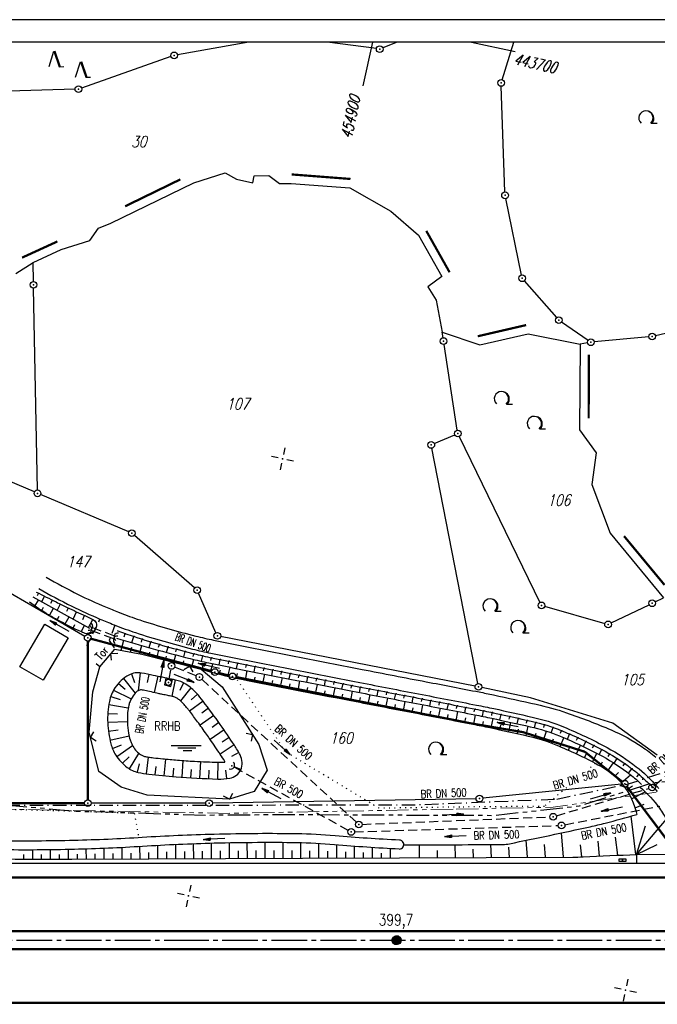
# Model space of a CAD drawing. Extents: x 0 to 1135, y 0 to 420.
# Tile 12 of 61: x 288 to 431, y 200 to 420. Entities that reach past the tile are written whole.
import ezdxf
from ezdxf.enums import TextEntityAlignment as Align

# ---------------------------------------------------------------- set-up
doc = ezdxf.new("R2010")
doc.units = 0
doc.header["$LTSCALE"] = 2
doc.header["$MEASUREMENT"] = 0
for name, pattern in [('ACHSE', [5.5, 4, -0.5, 0.5, -0.5]), ('AUSGEZOGEN', [0]), ('BAB-FM2', [2.6, 1.5, -0.5, 0.1, -0.5]), ('GEMARKBAB', [3.7, 2, -0.5, 0.1, -0.5, 0.1, -0.5]), ('GESTRICH-X2', [1.5, 1, -0.5]), ('PHANTOMX2', [5, 2.5, -0.5, 0.5, -0.5, 0.5, -0.5]), ('PUNKTX2_STR', [0.6, 0.1, -0.5])]:
    doc.linetypes.add(name, pattern=pattern)
doc.layers.get('0').update_dxf_attribs({"color": 8, "linetype": 'AUSGEZOGEN'})
for name, color, linetype in [('ACHSETOP', 250, 'ACHSE'), ('BAB_FM', 8, 'BAB-FM2'), ('BAUWOTOP', 250, 'AUSGEZOGEN'), ('BOESCHG', 8, 'AUSGEZOGEN'), ('DURCHL', 200, 'GESTRICH-X2'), ('FBRTOP', 8, 'AUSGEZOGEN'), ('FLSTNR', 8, 'AUSGEZOGEN'), ('GEBAEUDE', 8, 'AUSGEZOGEN'), ('GEMARKGRZ', 8, 'GEMARKBAB'), ('GRABEN', 8, 'AUSGEZOGEN'), ('GRENZL', 8, 'AUSGEZOGEN'), ('GRENZL-BAB', 7, 'AUSGEZOGEN'), ('GRENZP', 8, 'AUSGEZOGEN'), ('GRENZP-BAB', 7, 'AUSGEZOGEN'), ('HEKT_B', 250, 'CONTINUOUS'), ('KANAL', 200, 'GESTRICH-X2'), ('Lichtwellenleiter COLT', 8, 'PHANTOMX2'), ('Lichtwellenleiter GLH', 8, 'PHANTOMX2'), ('MULDE', 8, 'AUSGEZOGEN'), ('NETZ', 250, 'AUSGEZOGEN'), ('NUTZUNG', 8, 'PUNKTX2_STR'), ('PFEIL', 200, 'CONTINUOUS'), ('PFEILTOP', 8, 'AUSGEZOGEN'), ('RAHMEN', 250, 'AUSGEZOGEN'), ('RRB', 4, 'AUSGEZOGEN'), ('RRHB', 4, 'CONTINUOUS'), ('SCHSYMBOL', 200, 'AUSGEZOGEN'), ('STRASSE', 8, 'AUSGEZOGEN'), ('TEXTO', 200, 'CONTINUOUS'), ('TEXTU', 4, 'CONTINUOUS'), ('WALD', 8, 'AUSGEZOGEN'), ('WEG', 8, 'GESTRICH-X2'), ('ZAUN', 8, 'AUSGEZOGEN')]:
    doc.layers.add(name, color=color, linetype=linetype)
doc.styles.add('ROMANS', font='romans.shx', dxfattribs={"width": 0.8})

# ---------------------------------------------------------------- blocks, each defined once
blk = doc.blocks.new('IKR')
at = {"color": 0}
for p, q in [((0, 1), (0, 2.5)), ((-2.5, 0), (-1, 0)), ((1, 0), (2.5, 0)), ((0, -2.5), (0, -1))]:
    blk.add_line(p, q, dxfattribs=at)
blk.add_circle((0, 0), 0.05, dxfattribs=at)
blk.add_point((0, 0), dxfattribs=at)
blk = doc.blocks.new('GST')
at = {"color": 0}
blk.add_circle((0, 0), 0.75, dxfattribs=at)
blk.add_point((0, 0), dxfattribs=at)
blk = doc.blocks.new('NW')
at = {"color": 0}
for p, q in [((-1.09, 0), (-0.02, 3.47)), ((-0.02, 3.47), (1.19, -0.02)), ((0.08, 3.5), (1.29, 0)), ((0.19, 3.49), (1.41, -0.01)), ((1.18, -0.01), (2.23, 0.02))]:
    blk.add_line(p, q, dxfattribs=at)
blk = doc.blocks.new('LW')
at = {"color": 0}
blk.add_line((1.18, 0), (2.58, 0), dxfattribs=at)
for centre, radius, start, end in [((0.07, 1.19), 1.6, 312.7202, 226.7249), ((0.17, 1.08), 1.68, 321.1992, 68.9844), ((0.08, 1.13), 1.67, 319.2916, 65.2101)]:
    blk.add_arc(centre, radius, start, end, dxfattribs=at)
blk = doc.blocks.new('DL')
at = {"color": 0}
blk.add_arc((-0.31, 0.02), 0.91, 282.5363, 77.4637, dxfattribs=at)
blk.add_point((0.6, 0), dxfattribs=at)
blk = doc.blocks.new('10')
blk.add_blockref('GST', (0, 0))
blk = doc.blocks.new('30')
at = {"color": 0}
for p, q in [((-0.75, -0.29), (-0.75, 0.29)), ((-0.75, 0.29), (0.75, 0.29)), ((0.75, 0.29), (0.75, -0.29)), ((0.75, -0.29), (-0.75, -0.29))]:
    blk.add_line(p, q, dxfattribs=at)
blk.add_point((0, 0), dxfattribs=at)
blk = doc.blocks.new('20')
blk.add_lwpolyline([(-0.75, -0.75), (0.75, -0.75), (0.75, 0.75), (-0.75, 0.75)], close=True)
blk.add_circle((0, 0), 0.676)
blk.add_point((0, 0))
blk = doc.blocks.new('40')
at = {"color": 0}
blk.add_arc((0.02, 0.31), 0.91, 192.5363, 347.4637, dxfattribs=at)
blk.add_point((0, 0), dxfattribs=at)
blk = doc.blocks.new('boeschtmp')
at = {"layer": 'BOESCHG'}
blk.add_point((0, 0), dxfattribs=at)
blk = doc.blocks.new('*X18')
at = {"color": 0}
for p, q in [((212.23, 257.39), (213.24, 258.4)), ((212.24, 257.33), (213.31, 258.4)), ((212.24, 257.47), (213.17, 258.4)), ((212.24, 257.26), (213.37, 258.39)), ((212.24, 257.55), (213.09, 258.39)), ((212.25, 257.2), (213.43, 258.38)), ((212.26, 257.63), (213, 258.37)), ((212.27, 257.14), (213.49, 258.37)), ((212.28, 257.09), (213.55, 258.35)), ((212.29, 257.73), (212.9, 258.35)), ((212.3, 257.04), (213.6, 258.33)), ((212.32, 256.99), (213.65, 258.31)), ((212.34, 257.86), (212.78, 258.29)), ((212.35, 256.94), (213.69, 258.29)), ((212.37, 256.9), (213.74, 258.26)), ((212.4, 256.85), (213.78, 258.24)), ((212.43, 256.81), (213.83, 258.21)), ((212.46, 256.77), (213.86, 258.18)), ((212.49, 256.73), (213.9, 258.14)), ((212.53, 256.7), (213.94, 258.11)), ((212.56, 256.66), (213.97, 258.07)), ((212.6, 256.63), (214.01, 258.03)), ((212.64, 256.6), (214.04, 257.99)), ((212.68, 256.57), (214.07, 257.95)), ((212.73, 256.54), (214.09, 257.91)), ((212.77, 256.52), (214.12, 257.86)), ((212.82, 256.49), (214.14, 257.82)), ((212.87, 256.47), (214.16, 257.77)), ((212.92, 256.45), (214.18, 257.72)), ((212.97, 256.44), (214.2, 257.66)), ((213.03, 256.42), (214.21, 257.6)), ((213.09, 256.41), (214.22, 257.54)), ((213.16, 256.41), (214.23, 257.48)), ((213.22, 256.4), (214.23, 257.41)), ((213.3, 256.41), (214.23, 257.34)), ((213.38, 256.41), (214.22, 257.26)), ((213.46, 256.43), (214.2, 257.17)), ((213.56, 256.46), (214.18, 257.07)), ((213.69, 256.51), (214.12, 256.95))]:
    blk.add_line(p, q, dxfattribs=at)
blk = doc.blocks.new('SRMAST2')
at = {"color": 0}
blk.add_circle((0, 0), 0.999, dxfattribs=at)
blk.add_point((0, 0), dxfattribs=at)
blk.add_blockref('*X18', (-213.23, -257.4))
blk = doc.blocks.new('PFEIL2')
at = {"color": 0}
for p, q in [((0.88, 0), (-2.4, -0.01)), ((0.88, -0.27), (0.88, 0.28)), ((0.88, 0.28), (2.43, 0.01)), ((0.91, 0.27), (0.88, 0.26)), ((0.97, 0.26), (0.88, 0.25)), ((1.02, 0.25), (0.88, 0.23)), ((1.07, 0.24), (0.88, 0.21)), ((1.13, 0.23), (0.88, 0.19)), ((1.18, 0.22), (0.88, 0.17)), ((1.24, 0.21), (0.88, 0.15)), ((1.29, 0.21), (0.88, 0.14)), ((1.34, 0.2), (0.88, 0.12)), ((1.4, 0.19), (0.88, 0.1)), ((1.45, 0.18), (0.88, 0.08)), ((1.51, 0.17), (0.88, 0.06)), ((1.56, 0.16), (0.88, 0.04)), ((1.61, 0.15), (0.88, 0.02)), ((1.67, 0.14), (0.88, 0.01)), ((1.72, 0.13), (0.88, -0.01)), ((1.78, 0.12), (0.88, -0.03)), ((1.83, 0.11), (0.88, -0.05)), ((1.88, 0.1), (0.88, -0.07)), ((1.94, 0.09), (0.88, -0.09)), ((2.05, 0.08), (0.88, -0.12)), ((1.99, 0.08), (0.88, -0.11)), ((2.1, 0.07), (0.88, -0.14)), ((2.15, 0.06), (0.88, -0.16)), ((2.21, 0.05), (0.88, -0.18)), ((2.26, 0.04), (0.88, -0.2)), ((2.32, 0.03), (0.88, -0.22)), ((2.37, 0.02), (0.88, -0.23)), ((2.42, 0.01), (0.88, -0.25)), ((2.43, 0.01), (0.88, -0.27))]:
    blk.add_line(p, q, dxfattribs=at)
blk = doc.blocks.new('ZR')
at = {"color": 0}
for p, q in [((-1.05, -1.05), (0, 0)), ((0, 0), (1.07, -1.08))]:
    blk.add_line(p, q, dxfattribs=at)
blk = doc.blocks.new('WASSER2')
at = {"layer": 'TEXTU'}
for p, q in [((-3.34, 0.01), (3.36, 0.01)), ((-1.9, -0.54), (2.16, -0.54)), ((-0.7, -1.16), (1.24, -1.16))]:
    blk.add_line(p, q, dxfattribs=at)

msp = doc.modelspace()

# ---------------------------------------------------------------- linework, layer by layer
at = {"layer": 'ACHSETOP'}
msp.add_lwpolyline([(25, 214.13), (47.23, 214.13), (122.23, 214.13), (322.23, 214.13), (472.23, 214.13), (647.23, 214.13), (872.23, 214.13), (950, 214.13)], dxfattribs=at)
at = {"layer": 'BAB_FM', "flags": 128}
for points in [[(408.1, 245.7), (424.1, 249.1), (435.1, 252.7), (450.1, 261.2), (460.1, 266.5), (476.1, 265.1), (526.1, 256), (576.1, 246.81), (600.1, 244.91), (629.1, 245.81), (634.1, 240.81), (636.1, 231.41), (636.1, 185.99), (641.1, 180.99), (646.03, 174.22), (646.55, 173.41), (647.3, 173.04), (649.45, 172.85), (648.35, 171.98), (648.7, 171.4), (665.31, 171.94)], [(25, 242), (26.1, 242), (75.75, 242.88), (126.1, 244.2), (176.1, 244.2), (226.1, 243.8), (276, 244.3), (376.1, 244.4), (408.1, 245.7)]]:
    msp.add_lwpolyline(points, dxfattribs=at)
at = {"layer": 'BAUWOTOP'}
for p, q in [((425.88, 233.33), (452.5, 233.34)), ((425.88, 233.33), (425.88, 231.34)), ((425.88, 231.34), (452.5, 231.36))]:
    msp.add_line(p, q, dxfattribs=at)
at = {"layer": 'BOESCHG'}
for p, q in [((292.15, 291.75), (291.87, 291.18)), ((293.46, 291.09), (292.84, 289.82)), ((291.34, 288.87), (292.14, 290.21)), ((292.88, 287.84), (293.3, 288.59)), ((294.91, 289.53), (295.25, 290.2)), ((296.34, 287.9), (297.04, 289.32)), ((294.58, 286.78), (295.47, 288.38)), ((296.32, 285.78), (296.77, 286.6)), ((298.09, 284.85), (298.97, 286.45)), ((298.47, 287.68), (298.84, 288.44)), ((299.87, 285.95), (300.64, 287.58)), ((302.05, 285.85), (302.46, 286.73)), ((299.88, 283.95), (300.3, 284.72)), ((301.68, 283.09), (302.47, 284.52)), ((303.33, 284.05), (304.26, 285.87)), ((311.31, 281.98), (311.56, 282.71)), ((311.63, 282.68), (311.63, 282.68)), ((313, 280.68), (313.46, 282.06)), ((313.52, 282.03), (313.52, 282.03)), ((310.6, 278.98), (311.22, 281.21)), ((314.74, 278.18), (315.24, 280.03)), ((315.15, 280.78), (315.36, 281.44)), ((315.43, 281.42), (315.43, 281.42)), ((316.88, 279.57), (317.27, 280.85)), ((317.34, 280.82), (317.34, 280.83)), ((319, 279.65), (319.19, 280.28)), ((319.26, 280.26), (319.26, 280.26)), ((320.77, 278.5), (321.11, 279.73)), ((321.18, 279.71), (321.18, 279.71)), ((312.75, 278.56), (313.03, 279.63)), ((316.86, 277.68), (317.06, 278.53)), ((318.61, 277.24), (319.04, 278.97)), ((320.55, 276.76), (320.78, 277.67)), ((322.42, 276.29), (322.84, 277.94)), ((322.87, 278.59), (323.04, 279.21)), ((323.11, 279.18), (323.11, 279.19)), ((324.65, 277.47), (324.97, 278.69)), ((325.04, 278.67), (325.04, 278.67)), ((326.76, 277.58), (326.91, 278.2)), ((326.98, 278.18), (326.98, 278.18)), ((328.58, 276.51), (328.86, 277.74)), ((328.93, 277.72), (328.93, 277.72)), ((324.48, 275.78), (324.67, 276.6)), ((326.41, 275.29), (326.86, 276.91)), ((328.72, 274.71), (328.97, 275.53)), ((330.64, 274.14), (331.15, 275.96)), ((330.69, 276.7), (330.81, 277.32)), ((330.88, 277.31), (330.88, 277.31)), ((332.52, 275.68), (332.77, 276.92)), ((332.84, 276.91), (332.84, 276.91)), ((334.61, 275.91), (334.73, 276.53)), ((334.8, 276.51), (334.8, 276.51)), ((336.45, 274.89), (336.69, 276.13)), ((336.76, 276.12), (336.77, 276.12)), ((338.53, 275.12), (338.66, 275.74)), ((338.73, 275.73), (338.73, 275.73)), ((340.37, 274.12), (340.62, 275.36)), ((340.69, 275.34), (340.69, 275.34)), ((312.91, 273.69), (313.62, 271.78)), ((314.88, 273.92), (314.4, 269.91)), ((316.84, 273.54), (316.47, 271.74)), ((318.8, 273.15), (318.05, 269.5)), ((332.57, 273.62), (332.82, 274.59)), ((334.51, 273.14), (334.99, 275.18)), ((336.46, 272.7), (336.68, 273.75)), ((338.42, 272.31), (338.82, 274.42)), ((342.35, 271.54), (342.76, 273.65)), ((342.46, 274.35), (342.58, 274.97)), ((342.65, 274.96), (342.65, 274.96)), ((344.3, 273.34), (344.54, 274.59)), ((344.61, 274.57), (344.61, 274.57)), ((346.38, 273.58), (346.51, 274.2)), ((346.58, 274.19), (346.58, 274.19)), ((348.22, 272.57), (348.47, 273.82)), ((348.54, 273.8), (348.54, 273.8)), ((350.31, 272.81), (350.43, 273.43)), ((350.5, 273.42), (350.5, 273.42)), ((310, 271.54), (311.55, 270.24)), ((311.19, 272.67), (313.76, 269.37)), ((322.72, 272.34), (321.95, 268.67)), ((324.6, 271.68), (323.72, 270.01)), ((340.39, 271.93), (340.59, 272.98)), ((344.31, 271.16), (344.52, 272.21)), ((346.27, 270.77), (346.69, 272.88)), ((348.24, 270.39), (348.44, 271.44)), ((350.2, 270.01), (350.61, 272.11)), ((352.15, 271.81), (352.39, 273.05)), ((352.46, 273.03), (352.46, 273.04)), ((354.12, 269.24), (354.53, 271.34)), ((354.24, 272.04), (354.36, 272.67)), ((354.43, 272.65), (354.43, 272.65)), ((356.08, 271.04), (356.32, 272.28)), ((356.39, 272.27), (356.39, 272.27)), ((358.16, 271.28), (358.28, 271.9)), ((358.35, 271.89), (358.35, 271.89)), ((360, 270.28), (360.25, 271.52)), ((360.32, 271.5), (360.32, 271.51)), ((362.09, 270.52), (362.21, 271.14)), ((362.28, 271.12), (362.28, 271.12)), ((308.94, 270.04), (312.89, 268.1)), ((326.25, 270.56), (323.88, 267.67)), ((327.68, 269.16), (326.27, 267.92)), ((352.16, 269.62), (352.37, 270.67)), ((356.09, 268.86), (356.29, 269.91)), ((358.05, 268.47), (358.46, 270.58)), ((360.01, 268.09), (360.22, 269.14)), ((361.98, 267.71), (362.39, 269.81)), ((363.93, 269.51), (364.17, 270.76)), ((364.24, 270.74), (364.24, 270.74)), ((365.9, 266.95), (366.31, 269.05)), ((366.02, 269.76), (366.14, 270.38)), ((366.21, 270.36), (366.21, 270.36)), ((367.86, 268.75), (368.1, 270)), ((368.17, 269.98), (368.17, 269.98)), ((369.94, 269), (370.06, 269.62)), ((370.13, 269.6), (370.13, 269.6)), ((371.79, 268), (372.03, 269.24)), ((372.1, 269.22), (372.1, 269.23)), ((373.87, 268.24), (373.99, 268.86)), ((374.06, 268.85), (374.06, 268.85)), ((307.86, 266.85), (312.22, 266.1)), ((308.3, 268.62), (310.38, 267.94)), ((328.94, 267.61), (325.95, 265.34)), ((363.94, 267.33), (364.14, 268.38)), ((367.87, 266.57), (368.07, 267.62)), ((369.83, 266.19), (370.24, 268.29)), ((371.8, 265.81), (372, 266.87)), ((373.76, 265.44), (374.16, 267.54)), ((375.72, 267.24), (375.96, 268.48)), ((376.03, 268.47), (376.03, 268.47)), ((377.69, 264.68), (378.09, 266.78)), ((377.8, 267.48), (377.92, 268.11)), ((377.99, 268.09), (377.99, 268.09)), ((379.64, 266.49), (379.88, 267.73)), ((379.95, 267.71), (379.95, 267.72)), ((381.73, 266.73), (381.85, 267.35)), ((381.92, 267.34), (381.92, 267.34)), ((383.57, 265.73), (383.81, 266.97)), ((383.88, 266.96), (383.88, 266.96)), ((385.65, 265.97), (385.77, 266.59)), ((385.85, 266.58), (385.85, 266.58)), ((307.63, 264.86), (309.84, 264.72)), ((331.33, 264.4), (328.3, 262.19)), ((330.14, 266.01), (328.64, 264.89)), ((375.72, 265.06), (375.93, 266.11)), ((379.65, 264.3), (379.85, 265.36)), ((381.62, 263.93), (382.02, 266.03)), ((383.58, 263.55), (383.78, 264.6)), ((385.54, 263.17), (385.95, 265.27)), ((387.5, 264.97), (387.74, 266.21)), ((387.81, 266.2), (387.81, 266.2)), ((389.47, 262.41), (389.88, 264.51)), ((389.58, 265.21), (389.7, 265.83)), ((389.77, 265.82), (389.77, 265.82)), ((391.41, 264.2), (391.66, 265.44)), ((391.73, 265.43), (391.74, 265.43)), ((393.49, 264.42), (393.62, 265.04)), ((393.69, 265.02), (393.69, 265.02)), ((395.31, 263.38), (395.58, 264.61)), ((395.65, 264.6), (395.65, 264.6)), ((307.62, 262.86), (312.04, 263.06)), ((332.5, 262.78), (330.97, 261.69)), ((387.51, 262.79), (387.71, 263.84)), ((391.43, 262.01), (391.65, 263.06)), ((393.39, 261.6), (393.84, 263.69)), ((395.34, 261.18), (395.57, 262.22)), ((397.3, 260.75), (397.76, 262.84)), ((397.39, 263.57), (397.53, 264.19)), ((397.6, 264.17), (397.6, 264.17)), ((399.21, 262.52), (399.48, 263.76)), ((399.55, 263.74), (399.55, 263.74)), ((401.3, 262.7), (401.44, 263.32)), ((401.51, 263.3), (401.51, 263.31)), ((403.08, 261.64), (403.38, 262.87)), ((403.45, 262.85), (403.45, 262.85)), ((405.13, 261.73), (405.31, 262.34)), ((405.38, 262.32), (405.38, 262.32)), ((307.79, 260.87), (309.97, 261.15)), ((333.65, 261.14), (330.56, 258.99)), ((399.25, 260.32), (399.48, 261.36)), ((401.2, 259.88), (401.67, 261.97)), ((403.15, 259.41), (403.42, 260.45)), ((405.06, 258.85), (405.72, 260.89)), ((406.79, 260.52), (407.21, 261.72)), ((407.28, 261.69), (407.28, 261.69)), ((408.85, 260.42), (409.08, 261.01)), ((409.15, 260.98), (409.15, 260.98)), ((410.43, 259.07), (410.93, 260.24)), ((410.99, 260.21), (410.99, 260.21)), ((308.13, 258.9), (312.4, 259.81)), ((308.68, 256.98), (310.71, 257.8)), ((309.64, 255.23), (313.16, 257.68)), ((335.89, 257.83), (332.75, 255.77)), ((334.78, 259.49), (333.22, 258.44)), ((406.95, 258.19), (407.33, 259.19)), ((408.8, 257.44), (409.64, 259.41)), ((412.46, 255.81), (413.37, 257.74)), ((412.49, 258.85), (412.76, 259.43)), ((412.82, 259.39), (412.82, 259.39)), ((414.02, 257.44), (414.57, 258.58)), ((414.63, 258.54), (414.63, 258.54)), ((416.07, 257.12), (416.36, 257.69)), ((416.42, 257.65), (416.42, 257.66)), ((312.47, 252.43), (314.62, 255.89)), ((336.93, 256.12), (335.31, 255.21)), ((410.64, 256.64), (411.08, 257.62)), ((414.26, 254.93), (414.73, 255.89)), ((416.04, 254.02), (417.03, 255.92)), ((417.54, 255.65), (418.13, 256.77)), ((418.2, 256.73), (418.2, 256.73)), ((419.57, 255.25), (419.88, 255.8)), ((419.95, 255.76), (419.95, 255.76)), ((310.92, 253.7), (312.39, 255.17)), ((314.31, 251.68), (314.75, 253.61)), ((316.28, 251.34), (316.78, 255.08)), ((320.26, 250.91), (320.62, 254.65)), ((324.24, 250.57), (324.52, 254.31)), ((328.24, 250.33), (328.42, 254.08)), ((332.23, 250.18), (332.33, 253.93)), ((337.66, 254.27), (337.66, 254.27)), ((417.8, 253.09), (418.3, 254.02)), ((419.5, 252.04), (420.75, 253.8)), ((420.91, 253.69), (421.59, 254.76)), ((421.65, 254.72), (421.65, 254.72)), ((422.9, 253.13), (423.26, 253.65)), ((423.32, 253.61), (423.32, 253.61)), ((318.27, 251.11), (318.47, 252.98)), ((322.25, 250.73), (322.41, 252.6)), ((326.24, 250.44), (326.35, 252.31)), ((330.23, 250.24), (330.3, 252.12)), ((334.23, 250.27), (334.01, 252.12)), ((337.42, 252.31), (336.09, 252.85)), ((421.06, 250.78), (421.86, 251.65)), ((422.45, 249.34), (424.54, 251.13)), ((424.1, 251.47), (424.87, 252.47)), ((424.93, 252.43), (424.93, 252.43)), ((425.99, 250.7), (426.43, 251.22)), ((426.48, 251.17), (426.48, 251.17)), ((336.13, 250.82), (336.13, 250.83)), ((423.64, 247.74), (425.02, 248.64)), ((424.75, 245.78), (427.84, 247.3)), ((425.55, 243.71), (427.61, 244.56)), ((425.73, 233.32), (424.66, 241.87)), ((425.87, 233.33), (432.6, 241.21)), ((409.57, 232.71), (409.08, 238.12)), ((425.87, 233.33), (427.87, 239.68)), ((326.85, 232.36), (326.83, 235.65)), ((330.85, 232.38), (330.83, 235.78)), ((334.85, 232.4), (334.83, 235.87)), ((338.85, 232.41), (338.83, 235.93)), ((342.85, 232.43), (342.83, 235.96)), ((346.85, 232.45), (346.83, 235.94)), ((350.85, 232.46), (350.83, 235.89)), ((354.85, 232.48), (354.83, 235.73)), ((401.5, 232.67), (401.22, 236.47)), ((417.64, 232.93), (417.29, 236.28)), ((421.72, 233.12), (421.21, 237.19)), ((290.85, 232.27), (290.85, 234.3)), ((294.85, 232.26), (294.85, 234.33)), ((298.85, 232.25), (298.85, 234.4)), ((302.85, 232.26), (302.84, 234.5)), ((306.85, 232.28), (306.84, 234.65)), ((308.85, 232.29), (308.84, 233.51)), ((310.85, 232.3), (310.84, 234.83)), ((312.85, 232.3), (312.84, 233.62)), ((314.85, 232.31), (314.84, 235.05)), ((316.85, 232.32), (316.84, 233.75)), ((318.85, 232.33), (318.83, 235.29)), ((320.85, 232.34), (320.84, 233.87)), ((322.85, 232.35), (322.83, 235.49)), ((324.85, 232.35), (324.84, 233.96)), ((328.85, 232.37), (328.84, 234.05)), ((332.85, 232.39), (332.84, 234.11)), ((336.85, 232.4), (336.84, 234.15)), ((340.85, 232.42), (340.84, 234.18)), ((344.85, 232.44), (344.84, 234.2)), ((348.85, 232.45), (348.84, 234.19)), ((352.85, 232.47), (352.84, 234.15)), ((356.85, 232.49), (356.84, 234.04)), ((358.85, 232.49), (358.83, 235.43)), ((360.85, 232.5), (360.84, 233.88)), ((362.85, 232.51), (362.84, 235.11)), ((364.85, 232.52), (364.84, 233.74)), ((366.85, 232.53), (366.84, 234.84)), ((368.85, 232.54), (368.84, 233.63)), ((370.85, 232.54), (370.84, 234.61)), ((377.36, 232.57), (377.33, 235.47)), ((381.39, 232.59), (381.34, 234.16)), ((385.41, 232.61), (385.29, 235.48)), ((389.42, 232.62), (389.34, 234.47)), ((393.45, 232.64), (393.28, 235.52)), ((397.49, 232.66), (397.32, 234.93)), ((405.55, 232.69), (405.3, 235.54)), ((413.64, 232.76), (413.35, 235.43)), ((425.87, 233.33), (430.51, 235.51)), ((288.85, 232.28), (288.85, 233.29)), ((292.85, 232.27), (292.85, 233.29)), ((296.85, 232.25), (296.85, 233.31)), ((300.85, 232.26), (300.84, 233.35)), ((304.85, 232.27), (304.84, 233.42))]:
    msp.add_line(p, q, dxfattribs=at)
for points in [[(94.27, 188, 0.000001), (102.18, 188.21, 0.000121)], [(270.41, 187.15, 0.002576), (290.94, 187.12, 0.00157), (317.68, 187.3, -0.001525), (345.22, 187.49, -0.000826), (346.78, 187.49, -0.000027), (393.68, 187.51, -0.002527), (401.31, 187.48, -0.000938), (421.83, 187.24)], [(291.66, 292, 0.002718), (296.12, 289.77, 0.001758), (298.58, 288.56, 0.005491), (302.64, 286.65, -0.012128), (304.47, 285.76, -0.252276), (305.11, 284.81, -0.193971), (304.71, 283.42, -0.133005)], [(304.71, 283.42, -0.133005), (303.82, 282.75, -0.153507), (302.85, 282.68, -0.052338), (301.73, 283.07, -0.011554), (296.93, 285.46, -0.015182), (294.4, 286.89, -0.019961), (290.12, 289.73)], [(309.75, 283.37, 0.01116), (313.57, 282.02, 0.010349), (319.91, 280.07, 0.007205), (326.35, 278.34, 0.011462), (330.47, 277.39, 0.002006), (339.51, 275.58, 0.000747), (363.79, 270.83, 0.000467), (376.95, 268.29, -0.000473), (389.93, 265.79, -0.005094), (393.8, 265, -0.002301), (402.36, 263.11, -0.041649), (409.16, 260.98, -0.02792), (418.87, 256.37, -0.04062), (425.24, 252.19, -0.028191), (427.9, 249.86, -0.033454)], [(328.53, 274.76, 0.02985), (338.85, 272.23, 0.000747), (363.15, 267.49, 0.000467), (376.31, 264.95, -0.000473), (389.28, 262.44, -0.005094), (393.08, 261.67, -0.002301), (401.62, 259.79, -0.041649), (407.87, 257.82, -0.02792), (417.24, 253.38, -0.232221), (425.93, 242.23, -0.049502)], [(231.09, 232.75, 0.001063), (247.47, 232.45, 0.003316), (252.73, 232.4, 0.000052), (298.31, 232.25, 0.001804), (299.62, 232.25), (351.19, 232.46), (372.85, 232.55, 0.009717)], [(372.85, 232.55), (411.66, 232.71, 0.009717), (413.93, 232.77, 0.001851), (425.87, 233.33)]]:
    msp.add_lwpolyline(points, format="xyb", dxfattribs=at)
at = {"layer": 'BOESCHG', "flags": 128}
msp.add_lwpolyline([(290.91, 290.89), (303.55, 283.92)], dxfattribs=at)
msp.add_lwpolyline([(309.25, 270.56, 0.094233), (307.99, 267.5, 0.064611), (307.63, 262.71, 0.048256), (308.33, 258.08, 0.082264), (309.43, 255.54, 0.08426), (311.96, 252.79, 0.115527), (314.45, 251.65, 0.021414), (316.79, 251.28, 0.008252), (322.9, 250.68, 0.013952), (332.23, 250.18, 0.048497), (334.92, 250.37, 0.119614), (336.43, 251.02, 0.129144), (337.38, 252.22, 0.114195), (337.69, 253.9, 0.112702), (337.24, 255.56, 0.021946), (335.95, 257.73, 0.009847), (332.79, 262.37, 0.007272), (328.96, 267.58, 0.020706), (327.52, 269.34, 0.069226), (325.08, 271.4, 0.089898), (322.79, 272.32, 0.000472), (321.86, 272.52, 0.000225), (319.89, 272.92, 0.000668), (317.81, 273.35, 0.000535), (315.21, 273.87, 0.177984), (312.33, 273.42, 0.121476)], format="xyb", close=True, dxfattribs=at)
at = {"layer": 'BOESCHG'}
msp.add_lwpolyline([(316.97, 269.75, 0.0069), (315.61, 270.04, 0.020527), (315.15, 270.12, 0.067838), (315.09, 270.11, 0.014367), (314.83, 270.07, 0.134956), (314.05, 269.66, 0.074918), (313.07, 268.43, 0.032653), (312.61, 267.51, 0.038101), (312.34, 266.67, 0.041179), (312.08, 265.05, 0.030418), (312.05, 262.84, 0.025966), (312.29, 260.4, 0.041697), (312.64, 258.92, 0.02348), (312.92, 258.19, 0.024098), (313.26, 257.51, 0.059045), (314.07, 256.38, 0.074489), (314.93, 255.68, 0.025194), (315.55, 255.36, 0.052124), (315.87, 255.25, 0.016138), (316.67, 255.1, 0.010766), (317.89, 254.93, 0.00446), (319.93, 254.72, 0.002788), (323.21, 254.42, 0.007919), (327.06, 254.15, 0.005805), (332.33, 253.93, 0.019503), (333.74, 253.95, 0.324119), (333.81, 254, 0.205083), (333.8, 254.13, 0.013252), (332.81, 255.68, 0.001441), (330.55, 259.02, 0.004063), (329.73, 260.19, 0.004497), (327.71, 263, 0.005358), (325.97, 265.32, 0.008629), (325.46, 265.96, 0.006262), (324.72, 266.83, 0.038667), (323.84, 267.71, 0.052219), (323.07, 268.23, 0.027221), (322.44, 268.53, 0.044927), (322.03, 268.65, 0.000168), (321.46, 268.77, 0.000268), (321.1, 268.84, 0.000224), (319.84, 269.1, -0.0004), (319.14, 269.25, -0.008057), (318.62, 269.36, 0.002541)], format="xyb", close=True, dxfattribs=at)
at = {"layer": 'BOESCHG', "flags": 128}
msp.add_lwpolyline([(373.84, 235.48, 0.000694), (380.44, 235.47, 0.001215), (384.21, 235.48, 0.000266), (394.94, 235.53, 0.002812), (395.96, 235.54, 0.045797), (397.45, 235.71, 0.003725), (415.53, 239.51, 0.010385), (418.9, 240.32, 0.004936), (425.93, 242.23)], format="xyb", dxfattribs=at)
at = {"layer": 'DURCHL'}
for p, q in [((304, 283.39), (308.95, 281.56)), ((304.22, 284.03), (309.1, 282.23)), ((429.93, 248.75), (448.87, 264.84)), ((361.43, 238.7), (336.01, 252.74))]:
    msp.add_line(p, q, dxfattribs=at)
at = {"layer": 'FBRTOP'}
msp.add_lwpolyline([(47.23, 231.38), (122.23, 231.38), (322.23, 231.38), (425.88, 231.38)], dxfattribs=at)
at = {"layer": 'FBRTOP', "const_width": 0.5}
for points in [[(47.23, 228.13), (122.23, 228.13), (322.23, 228.13), (472.23, 228.13), (647.23, 228.13), (672.23, 228.13)], [(47.23, 200.13), (122.23, 200.13), (322.23, 200.13), (472.23, 200.13), (647.23, 200.13), (679.18, 200.13)]]:
    msp.add_lwpolyline(points, dxfattribs=at)
for points in [[(47.23, 216.13, 0), (106.16, 216.13, -0.000002), (122.23, 216.13), (322.23, 216.13, 0.000002), (397.23, 216.13, -0.000001), (434.52, 216.13, -0.000003)], [(47.23, 212.13, 0), (106.16, 212.13, -0.000002), (122.23, 212.13), (322.23, 212.13, 0.000002), (397.23, 212.13, -0.000001), (434.54, 212.13, -0.000003)]]:
    msp.add_lwpolyline(points, format="xyb", dxfattribs=at)
at = {"layer": 'GEBAEUDE'}
for p, q in [((287.95, 275.28), (293.57, 284.84)), ((293.57, 284.84), (298.78, 281.78)), ((298.78, 281.78), (293.16, 272.27)), ((293.16, 272.27), (287.95, 275.28))]:
    msp.add_line(p, q, dxfattribs=at)
at = {"layer": 'GEMARKGRZ', "const_width": 0.5, "flags": 128}
for points in [[(348.77, 385.39), (361.92, 384.38)], [(311.53, 378.27), (323.88, 384.29)], [(378.87, 372.77), (384.08, 363.51)], [(288.47, 366.78), (296.37, 370.4)], [(390.38, 349.2), (401.19, 351.7)], [(415.24, 345.11), (415.18, 330.86)], [(423.09, 304.51), (432.15, 293.58)]]:
    msp.add_lwpolyline(points, dxfattribs=at)
at = {"layer": 'GRABEN'}
msp.add_lwpolyline([(309.57, 281.71, 0.011336), (326.04, 277.11, 0.011462), (330.21, 276.15, 0.002006), (339.26, 274.33, 0.000747), (363.55, 269.59, 0.000467), (376.71, 267.05, -0.000473), (389.69, 264.55, -0.005094), (393.53, 263.76, -0.002301), (402.09, 261.88, -0.041649), (408.68, 259.81, -0.02792), (418.26, 255.26, -0.04062), (424.46, 251.19, -0.028191), (427.02, 248.96, -0.033454)], format="xyb", dxfattribs=at)
at = {"layer": 'GRENZL'}
for p, q in [((339.21, 415), (323.21, 412.14)), ((367.71, 413.52), (356.71, 415)), ((372.38, 415), (369.15, 413.7)), ((395.83, 406.57), (398.45, 415)), ((321.77, 411.76), (301.78, 404.72)), ((300.32, 404.45), (280.43, 403.87)), ((396.46, 381.47), (395.63, 405.11)), ((326.86, 383.53), (333.91, 385.73)), ((333.91, 385.73), (336.39, 384.33)), ((308.32, 374.48), (326.86, 383.53)), ((336.39, 384.33), (340.1, 383.52)), ((340.1, 383.52), (340.4, 385.09)), ((340.4, 385.09), (343.67, 385.16)), ((343.67, 385.16), (346.07, 383.38)), ((346.07, 383.38), (348.62, 383.4)), ((348.62, 383.4), (361.77, 382.39)), ((361.77, 382.39), (370.94, 377.16)), ((400.16, 362.9), (396.63, 379.99)), ((370.94, 377.16), (377.13, 371.79)), ((305.56, 373.39), (308.32, 374.48)), ((303.6, 370.61), (305.56, 373.39)), ((297.2, 368.58), (303.6, 370.61)), ((377.13, 371.79), (382.33, 362.53)), ((290.94, 365.71), (297.2, 368.58)), ((287.1, 363.2), (290.94, 365.71)), ((291.03, 361.46), (290.94, 365.71)), ((382.33, 362.53), (379.19, 360.29)), ((408.03, 353.36), (400.81, 361.6)), ((291.92, 314.82), (291.06, 359.96)), ((379.19, 360.29), (381.05, 357.28)), ((381.05, 357.28), (382.42, 350.1)), ((176.17, 355.16), (302.51, 282.12)), ((415.06, 348.27), (409.14, 352.37)), ((448.61, 353.56), (430.12, 349.3)), ((382.61, 348.86), (382.42, 350.1)), ((382.42, 350.1), (390.83, 347.25)), ((390.83, 347.25), (401.64, 349.75)), ((401.64, 349.75), (413.25, 347.41)), ((428.64, 349.06), (416.43, 347.92)), ((385.81, 328.19), (382.84, 347.37)), ((413.25, 347.41), (413.16, 328.24)), ((414.94, 347.71), (413.25, 347.41)), ((291.24, 314.37), (257.62, 328.6)), ((413.16, 328.24), (416.83, 323.12)), ((380.66, 325.19), (385.24, 327.15)), ((386.25, 326.77), (404.29, 289.68)), ((390.38, 271.52), (380.12, 324.16)), ((416.83, 323.12), (415.89, 316.02)), ((415.89, 316.02), (419.98, 305.13)), ((312.33, 305.44), (292.62, 313.78)), ((327.07, 292.92), (313.59, 304.66)), ((419.98, 305.13), (431.94, 290.7)), ((331.84, 282.89), (327.94, 291.74)), ((430.05, 289.8), (431.94, 290.7)), ((405.34, 288.8), (418.8, 284.97)), ((420.2, 285.09), (428.7, 289.15)), ((389.79, 270.93), (332.88, 282.06)), ((402.21, 268.3), (391.26, 270.63)), ((420.61, 262.67), (402.21, 268.3)), ((430.5, 255.5), (420.61, 262.67))]:
    msp.add_line(p, q, dxfattribs=at)
at = {"layer": 'GRENZL-BAB', "const_width": 0.5}
for points in [[(303.16, 280.99), (303.17, 245.52)], [(303.89, 281.55), (330.85, 274.3)], [(332.3, 273.92), (334.81, 273.31)], [(336.27, 272.99), (389.42, 262.52)], [(389.42, 262.52), (400.45, 260.67)], [(400.45, 260.67), (414.31, 256.28)], [(414.31, 256.28), (422.65, 249.6)]]:
    msp.add_lwpolyline(points, dxfattribs=at)
at = {"layer": 'GRENZL-BAB', "flags": 128}
for points in [[(422.49, 249.06), (391.48, 245.87)], [(329.54, 244.77), (303.92, 244.77)], [(389.99, 245.78), (331.03, 244.78)]]:
    msp.add_lwpolyline(points, dxfattribs=at)
at = {"layer": 'GRENZL-BAB', "const_width": 0.5, "flags": 128}
for points in [[(423.69, 248.53), (435.4, 232.95)], [(302.42, 244.77), (94.08, 244.78)]]:
    msp.add_lwpolyline(points, dxfattribs=at)
at = {"layer": 'KANAL'}
for p, q in [((321.35, 272.55), (321.75, 274.71)), ((327.42, 273.26), (322.59, 275.17)), ((363.23, 240.52), (328.66, 272.48)), ((429.93, 248.75), (448.87, 264.84)), ((361.43, 238.7), (336.01, 252.74)), ((407.98, 241.97), (428.63, 248.07)), ((409.88, 239.96), (431.07, 244.12)), ((364.54, 240.04), (406.51, 241.71)), ((362.83, 238.36), (408.37, 239.77))]:
    msp.add_line(p, q, dxfattribs=at)
at = {"layer": 'Lichtwellenleiter COLT', "lineweight": 0, "flags": 128}
for points in [[(384.91, 243.44), (334.77, 242.5), (286.1, 243.4), (275.15, 245.22), (177.11, 246.53), (105.69, 247.35), (87.33, 246.69), (50.05, 243.65), (41.47, 242.42), (25, 240.77)], [(430.27, 247.25), (407.23, 243.86), (384.9, 243.44)]]:
    msp.add_lwpolyline(points, dxfattribs=at)
at = {"layer": 'Lichtwellenleiter GLH', "flags": 128}
msp.add_lwpolyline([(25, 240.38), (29.94, 240.65), (50.46, 243.61), (69.55, 245.46), (87.24, 246.63), (105.68, 247.3), (118.79, 247.27), (136.44, 247.07), (157.11, 246.81), (177.12, 246.51), (194.19, 246.41), (215.02, 246.54), (226.94, 246.12), (246.2, 246.55), (265.53, 245.84), (275.15, 245.3), (300.09, 243.02), (329.5, 242.12), (345.34, 242.24), (394.01, 242.05), (413.1, 244.17), (429.5, 249.35), (435.49, 249.85), (444.99, 248.01), (466.14, 250.84), (478.37, 254.25), (488.5, 255.89), (501.33, 253.86), (520.61, 250.86), (538.32, 248.08), (563.32, 244.3), (587.71, 241.82), (590.63, 241.82)], dxfattribs=at)
at = {"layer": 'MULDE'}
for points in [[(427.9, 249.86, -0.035403), (430.53, 247.42, -0.010341)], [(426.67, 248.34, -0.064543), (431.02, 243.64, -0.009475), (432.8, 240.9, -0.061399), (433.01, 240.44, -0.016939), (433.38, 239.16, -0.002698), (433.79, 237.46, -0.006903)], [(372.86, 236.51, -0.01054), (358.46, 237.47, 0.017857), (349.95, 237.91, 0.005485), (341.16, 237.95, 0.004938), (331.41, 237.79, 0.009103), (315.35, 237.09, -0.009589), (300.1, 236.43, -0.008839), (283.5, 236.33, 0.010926), (270.07, 236.19, 0.003678), (256.12, 235.63, -0.00376), (242.48, 235.09, -0.001004), (231.48, 234.77, -0.0028), (227.53, 234.68, -0.006838), (210.47, 234.63, 0.002771), (168.37, 234.84, 0.001103), (116.59, 234.7, -0.001447), (77.13, 234.63, -0.002145), (52.7, 234.75, -0.007278), (45.51, 234.93, -0.00342), (42.11, 235.08, 0.001582), (34.76, 235.44, 0.005578), (27.21, 235.71, -0.003303), (25, 235.77, -0.052089)], [(372.8, 234.51, -0.010484), (358.37, 235.47, 0.017854), (349.89, 235.91, 0.005465), (341.15, 235.95, 0.004925), (331.46, 235.8, 0.009123), (315.41, 235.09, -0.009595), (300.16, 234.43, -0.008841), (283.55, 234.33, 0.010927), (270.12, 234.19, 0.003675), (256.18, 233.63, -0.003756), (242.55, 233.1, -0.001006), (231.51, 232.77, -0.002804), (227.55, 232.68, -0.006833), (210.48, 232.63, 0.00277), (168.37, 232.84, 0.001102), (116.6, 232.7, -0.001446), (77.12, 232.63, -0.002146), (52.66, 232.75, -0.007277), (45.45, 232.93, -0.003419), (42.05, 233.08, 0.001575), (34.68, 233.44, 0.005641), (26.99, 233.71, -0.003058), (25, 233.77, -0.052504)]]:
    msp.add_lwpolyline(points, format="xyb", dxfattribs=at)
msp.add_arc((372.84, 235.51), 1, 268.0017, 88.5882, dxfattribs=at)
at = {"layer": 'NETZ'}
for p, q in [((366.81, 414.98), (364.7, 405.2)), ((388.96, 414.98), (398.73, 412.87))]:
    msp.add_line(p, q, dxfattribs=at)
at = {"layer": 'NUTZUNG'}
msp.add_line((313.57, 242.53), (314.56, 237.06), dxfattribs=at)
for points in [[(410.21, 248.23), (405.28, 244.06), (386.34, 243.91), (368.34, 243.63), (347.49, 256.22), (336.37, 272.72)], [(416.66, 253.69), (414.97, 252.26)]]:
    msp.add_lwpolyline(points, dxfattribs=at)
at = {"layer": 'NUTZUNG', "flags": 128}
msp.add_lwpolyline([(313.57, 242.53), (239.28, 244.74), (190.89, 243.81), (121.75, 245.11), (72.86, 243.87), (44.53, 240.27), (43.98, 236.16)], dxfattribs=at)
at = {"layer": 'RAHMEN'}
msp.add_line((1135, 420), (0, 420), dxfattribs=at)
at = {"layer": 'RAHMEN', "const_width": 0.35}
msp.add_lwpolyline([(25, 5), (1130, 5), (1130, 415), (25, 415), (25, 5)], dxfattribs=at)
at = {"layer": 'RRB'}
msp.add_lwpolyline([(309.25, 270.56, 0.094233), (307.99, 267.5, 0.064611), (307.63, 262.71, 0.048256), (308.33, 258.08, 0.082264), (309.43, 255.54, 0.08426), (311.96, 252.79, 0.115527), (314.45, 251.65, 0.021414), (316.79, 251.28, 0.008252), (322.9, 250.68, 0.013952), (332.23, 250.18, 0.048497), (334.92, 250.37, 0.119614), (336.43, 251.02, 0.129144), (337.38, 252.22, 0.114195), (337.69, 253.9, 0.112702), (337.24, 255.56, 0.021946), (335.95, 257.73, 0.009847), (332.79, 262.37, 0.007272), (328.96, 267.58, 0.020706), (327.52, 269.34, 0.069226), (325.08, 271.4, 0.089898), (322.79, 272.32, 0.000472), (321.86, 272.52, 0.000225), (319.89, 272.92, 0.000278), (319.03, 273.1, 0.000535)], format="xyb", dxfattribs=at)
at = {"layer": 'STRASSE'}
for points in [[(293.88, 295.29, 0.014495), (301.02, 291.46, 0.017511), (307.13, 288.69, 0.000289), (310.05, 287.48, 0.004209), (310.25, 287.4, 0.013937), (314.79, 285.76, 0.010343), (321, 283.85, 0.00721), (327.3, 282.16, 0.011436), (331.31, 281.24, 0.002031), (340.24, 279.44, 0.000746), (364.55, 274.69, 0.000513), (378.85, 271.93, -0.000618), (390.7, 269.65, -0.004995), (393.89, 268.99, -0.001658), (403.46, 266.9, -0.027954), (410.22, 265, -0.018293), (420.24, 261.15, -0.048497), (427.13, 257.38, -0.021057), (430.24, 255.07, -0.041745)], [(292.19, 292.79, 0.014419), (299.59, 288.83, 0.017503), (305.89, 285.96, 0.000297), (308.99, 284.68, 0.00435), (309.21, 284.59, 0.013796), (313.86, 282.91, 0.010349), (320.17, 280.98, 0.007205), (326.59, 279.25, 0.011462), (330.66, 278.32, 0.002006), (339.69, 276.5, 0.000747), (363.97, 271.76, 0.000467), (377.13, 269.22, -0.000473), (390.11, 266.71, -0.005094), (393.99, 265.92, -0.002301), (402.57, 264.03, -0.041649), (409.52, 261.85, -0.02792), (419.32, 257.19, -0.04062), (425.82, 252.93, -0.049502), (430.44, 248.53, -0.005366), (430.84, 248.06, -0.027782)]]:
    msp.add_lwpolyline(points, format="xyb", dxfattribs=at)
at = {"layer": 'WEG'}
for p, q in [((309.21, 284.59), (307.93, 281.16)), ((307.93, 281.16), (309.22, 279.24))]:
    msp.add_line(p, q, dxfattribs=at)
msp.add_arc((218.1, 325.04), 96.09, 332.0175, 336.0041, dxfattribs=at)
at = {"layer": 'ZAUN'}
msp.add_line((305.84, 275.27), (305.07, 275.91), dxfattribs=at)
msp.add_lwpolyline([(316.46, 246.53), (310.65, 248.33), (305.67, 251.85), (303.45, 260.65), (304.29, 269.71), (305.84, 275.27), (309.22, 279.24), (315.24, 278.08), (328.53, 274.76), (333.21, 270.82), (341.43, 257.93), (343.3, 252.14), (340.36, 247.42), (334.83, 245.64)], close=True, dxfattribs=at)

# ---------------------------------------------------------------- block references
at = {"layer": 'BOESCHG'}
for p, rotation in [((311.63, 282.68), 340.4546574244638), ((313.52, 282.03), 341.7191508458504), ((315.43, 281.42), 342.4465112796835), ((317.34, 280.83), 343.161440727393), ((319.26, 280.26), 343.8763701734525), ((321.18, 279.71), 344.4460690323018), ((323.11, 279.19), 344.9409090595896), ((325.04, 278.67), 345.4357490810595), ((326.98, 278.18), 346.1728357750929), ((328.93, 277.72), 347.4172995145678), ((330.88, 277.31), 348.418587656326), ((332.84, 276.91), 348.5182975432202), ((334.8, 276.51), 348.6180074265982), ((336.76, 276.12), 348.7177173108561), ((338.73, 275.73), 348.8174271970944), ((340.69, 275.34), 348.8653823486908), ((342.65, 274.96), 348.8792115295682), ((344.61, 274.57), 348.893040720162), ((346.58, 274.19), 348.9068699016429), ((348.54, 273.8), 348.9206990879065), ((350.5, 273.42), 348.9345282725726), ((352.46, 273.03), 348.9483574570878), ((354.43, 272.65), 348.9621866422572), ((356.39, 272.27), 348.9760158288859), ((358.35, 271.89), 348.9898450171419), ((360.32, 271.5), 349.0036742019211), ((362.28, 271.12), 349.0175033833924), ((364.24, 270.74), 349.0318224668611), ((366.21, 270.36), 349.0477909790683), ((368.17, 269.98), 349.0637594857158), ((370.13, 269.6), 349.0797279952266), ((372.1, 269.22), 349.0956965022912), ((374.06, 268.85), 349.1116650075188), ((376.03, 268.47), 349.1276335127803), ((377.99, 268.09), 349.126447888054), ((379.95, 267.71), 349.1100424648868), ((381.92, 267.34), 349.0936370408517), ((383.88, 266.96), 349.0772316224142), ((385.85, 266.58), 349.0608262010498), ((387.81, 266.2), 349.0444207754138), ((389.77, 265.82), 349.0280153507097), ((391.73, 265.43), 348.4817207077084), ((393.69, 265.02), 347.8902176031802), ((395.65, 264.6), 347.7452921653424), ((397.6, 264.17), 347.6250848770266), ((399.55, 263.74), 347.5048775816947), ((401.51, 263.3), 347.3846702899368), ((403.45, 262.85), 345.8323486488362), ((405.38, 262.32), 343.1577338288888), ((407.28, 261.69), 340.4831190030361), ((409.15, 260.98), 337.808504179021), ((410.99, 260.21), 336.6095548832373), ((412.82, 259.39), 335.419686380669), ((414.63, 258.54), 334.229817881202), ((416.42, 257.66), 333.0399493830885), ((418.2, 256.73), 331.8500808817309), ((419.95, 255.76), 329.8882175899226), ((421.65, 254.72), 327.4481162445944), ((423.32, 253.61), 325.0080149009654), ((424.93, 252.43), 322.5679135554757), ((426.48, 251.17), 319.1518325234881)]:
    msp.add_blockref('boeschtmp', p, dxfattribs=dict(at, rotation=rotation))
at = {"layer": 'GRENZP'}
for p in [(368.45, 413.42), (322.47, 412.01), (301.07, 404.47), (395.61, 405.86), (396.48, 380.72), (291.04, 360.71), (400.31, 362.17), (408.52, 352.8), (382.73, 348.12), (415.68, 347.85), (429.39, 349.13), (385.93, 327.45), (379.98, 324.89), (291.93, 314.07), (313.02, 305.15), (327.63, 292.43), (404.62, 289.01), (429.37, 289.48), (419.52, 284.76), (303.16, 281.74), (332.14, 282.2), (331.57, 274.1), (335.54, 273.13), (390.52, 270.79)]:
    msp.add_blockref('GST', p, dxfattribs=at)
at = {"layer": 'GRENZP-BAB'}
for p in [(423.24, 249.13), (303.17, 244.77), (330.29, 244.77), (390.74, 245.79)]:
    msp.add_blockref('GST', p, dxfattribs=at)
at = {"layer": 'HEKT_B', "rotation": 77.84121836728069}
msp.add_blockref('SRMAST2', (372.23, 214.13), dxfattribs=at)
at = {"layer": 'NETZ', "rotation": 167.8412}
for p in [(346.73, 321.78), (325.67, 224.03), (423.42, 202.97)]:
    msp.add_blockref('IKR', p, dxfattribs=at)
at = {"layer": 'PFEIL'}
for p, rotation in [((319.73, 274.31), 79.5693655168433), ((324.7, 272.65), 338.4181655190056), ((346.63, 257.24), 317.2423655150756), ((344.2, 246.95), 151.0800655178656), ((417.78, 246.34), 16.42996551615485), ((384.82, 242.17), 2.290065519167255), ((420.37, 243.49), 191.1526655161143), ((385.37, 237.44), 181.7793655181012)]:
    msp.add_blockref('PFEIL2', p, dxfattribs=dict(at, rotation=rotation))
at = {"layer": 'PFEILTOP'}
for p, rotation in [((296.81, 284.45), 150.4443344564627), ((330.25, 275.54), 166.6575012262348), ((397.1, 262.37), 168.1419658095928), ((331.43, 236.8), 182.4681704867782)]:
    msp.add_blockref('PFEIL2', p, dxfattribs=dict(at, rotation=rotation))
at = {"layer": 'RRB'}
msp.add_blockref('WASSER2', (325.19, 257.68), dxfattribs=at)
at = {"layer": 'SCHSYMBOL'}
for name, p, rotation in [('DL', (303.43, 283.58), 340.103177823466), ('DL', (303.65, 284.22), 340.1655435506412), ('DL', (309.51, 281.37), 160.1031778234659), ('DL', (309.67, 282.05), 160.1655435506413), ('10', (321.88, 275.46), 1.836947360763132e-05), ('10', (328.12, 272.99), 1.836947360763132e-05), ('20', (321.21, 271.8), 347.2525459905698), ('40', (335.35, 253.11), 55.17001283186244), ('10', (429.36, 248.27), 1.836947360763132e-05), ('10', (407.26, 241.75), 1.836947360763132e-05), ('10', (363.78, 240.01), 1.836947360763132e-05), ('10', (409.13, 239.81), 1.836947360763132e-05), ('10', (362.09, 238.34), 1.836947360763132e-05), ('30', (422.77, 232.01), 1.836947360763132e-05)]:
    msp.add_blockref(name, p, dxfattribs=dict(at, rotation=rotation))
at = {"layer": 'WALD'}
for name, p in [('NW', (295.61, 409.5)), ('NW', (301.54, 407.13)), ('LW', (427.92, 396.83)), ('LW', (395.59, 334.03)), ('LW', (402.97, 328.5)), ('LW', (393.05, 287.69)), ('LW', (399.28, 282.85)), ('LW', (380.9, 255.65))]:
    msp.add_blockref(name, p, dxfattribs=at)
at = {"layer": 'ZAUN'}
for p, rotation in [((308.35, 278.22), 49.63636560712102), ((325.89, 275.42), 345.9751301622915), ((303.76, 259.44), 104.1577851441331), ((340.04, 260.11), 302.5233238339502), ((334.86, 245.65), 197.8616757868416)]:
    msp.add_blockref('ZR', p, dxfattribs=dict(at, rotation=rotation))

# ---------------------------------------------------------------- texts
at = {"layer": 'FLSTNR', "style": 'ROMANS', "oblique": 15, "width": 0.8}
for s, p in [('30', (312.86, 391.46)), ('107', (334.12, 332.82)), ('106', (405.96, 311.31)), ('147', (298.47, 297.54)), ('105', (422.4, 271.16)), ('160', (357.27, 258.11))]:
    msp.add_text(s, height=2.5, dxfattribs=at).set_placement(p)
at = {"layer": 'HEKT_B', "style": 'ROMANS', "width": 0.8}
msp.add_text('399,7', height=2.5, rotation=0, dxfattribs=at).set_placement((368.23, 217.44))
at = {"layer": 'NETZ', "style": 'ROMANS', "oblique": 16.6, "width": 0.75}
for s, rotation, p in [('443700', 347.8412, (398.26, 410.03)), ('454900', 77.8412, (362.12, 393.23))]:
    msp.add_text(s, height=2.5, rotation=rotation, dxfattribs=at).set_placement(p)
at = {"layer": 'RRHB', "style": 'ROMANS', "width": 0.8}
msp.add_text('RRHB', height=2, dxfattribs=at).set_placement((318.07, 261.04))
at = {"layer": 'TEXTO', "style": 'ROMANS'}
for s, rotation, width, p in [('BR DN 500', 339.9506, 0.6, (326.42, 279.85)), ('BR DN 500', 79.5694, 0.6, (316.27, 264.27)), ('BR DN 500', 317.5714, 0.75, (348.59, 257.73)), ('BR DN 500', 40.3454, 0.75, (433.25, 254.47)), ('BR DN 500', 16.43, 0.75, (412.47, 249.26)), ('BR 500', 331.0801, 0.75, (347.67, 247.41)), ('BR DN 500', 2.2901, 0.75, (382.79, 246.09)), ('BR DN 500', 11.1527, 0.75, (418.76, 237.58)), ('BR DN 500', 1.7794, 0.75, (394.61, 236.78))]:
    msp.add_text(s, height=1.8, rotation=rotation, dxfattribs=dict(at, width=width)).set_placement(p, align=Align.CENTER)
at = {"layer": 'ZAUN', "style": 'ROMANS', "width": 0.8}
msp.add_text('Tor', height=1.8, rotation=49.6364, dxfattribs=at).set_placement((306.03, 276.63))

doc.saveas('drawing.dxf')
